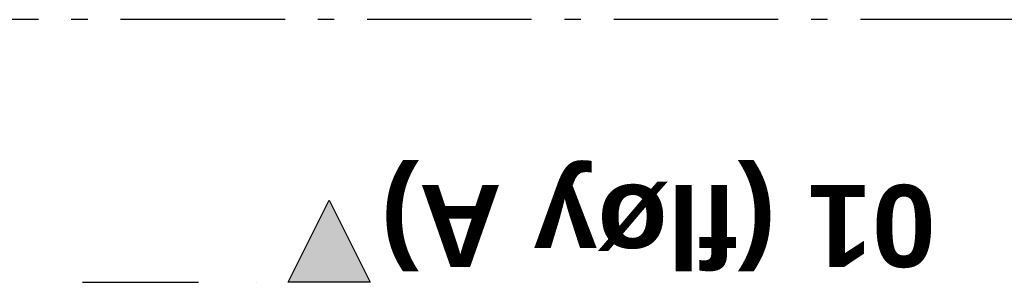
# Model space of a CAD drawing. Header units: millimetres. Extents: x -173281 to 144469, y -85977 to 83288.
# Tile 213 of 256: x -58067 to -55073, y -39817 to -39017. Entities that reach past the tile are written whole.
import ezdxf
from ezdxf.enums import TextEntityAlignment as Align

# ---------------------------------------------------------------- set-up
doc = ezdxf.new("R2010")
doc.units = ezdxf.units.MM
doc.header["$LTSCALE"] = 0.5
doc.header["$MEASUREMENT"] = 0
for name, pattern in [('Akselinje', [1500, 1000, -200, 100, -200]), ('PLINE', [0]), ('Prikk & stiplet', [1340.555525, 705.555534, -352.777767, 0, -282.222223])]:
    doc.linetypes.add(name, pattern=pattern)
doc.layers.add('82-- Modullinjer', color=7, linetype='Continuous')
doc.layers.add('852- Snittmarkør', color=7, linetype='Continuous')
doc.styles.add('GENERATED_STYLE_2', font='arial.ttf')

# ---------------------------------------------------------------- blocks, each defined once
blk = doc.blocks.new('Standard grid marker[178]', base_point=(20939.5, -39016.9))
at = {"layer": '82-- Modullinjer', "linetype": 'Akselinje'}
blk.add_line((20739.5, -39016.9), (-81321.3, -39016.9), dxfattribs=at)
at = {"layer": '82-- Modullinjer', "style": 'GENERATED_STYLE_2'}
for tag, p in [('AC_MarkerText_1_1', (-81898.8, -39056.9)), ('AC_MarkerText_1_0', (21062, -39056.9))]:
    blk.add_attdef(tag, text='', height=175, rotation=90, dxfattribs=at).set_placement(p, align=Align.TOP_CENTER)

msp = doc.modelspace()

# ---------------------------------------------------------------- hatches: boundary and pattern name
at = {"layer": '852- Snittmarkør', "linetype": 'Continuous'}
msp.add_hatch(color=256, dxfattribs=at).paths.add_polyline_path([(-57001.3, -39816.9), (-57126.3, -39566.9), (-57251.3, -39816.9)])

# ---------------------------------------------------------------- linework, layer by layer
at = {"layer": '852- Snittmarkør', "linetype": 'Prikk & stiplet'}
msp.add_line((-57876.3, -39816.9), (-57251.3, -39816.9), dxfattribs=at)
at = {"layer": '852- Snittmarkør', "linetype": 'PLINE', "flags": 128}
msp.add_lwpolyline([(-57001.3, -39816.9), (-57251.3, -39816.9), (-57126.3, -39566.9)], close=True, dxfattribs=at)

# ---------------------------------------------------------------- block references
at = {"layer": '82-- Modullinjer', "linetype": 'PLINE'}
msp.add_blockref('Standard grid marker[178]', (20939.5, -39016.9), dxfattribs=at)

# ---------------------------------------------------------------- texts
at = {"layer": '852- Snittmarkør', "insert": (-55281.6, -39444.8), "char_height": 250, "attachment_point": 7, "rotation": 180, "style": 'GENERATED_STYLE_2'}
msp.add_mtext('\\A1;{\\pql;\\pt0;\\fArial|b1|i0|c0|p0;\\W1.000000;01 (fløy A)}', dxfattribs=at)

doc.saveas('drawing.dxf')
